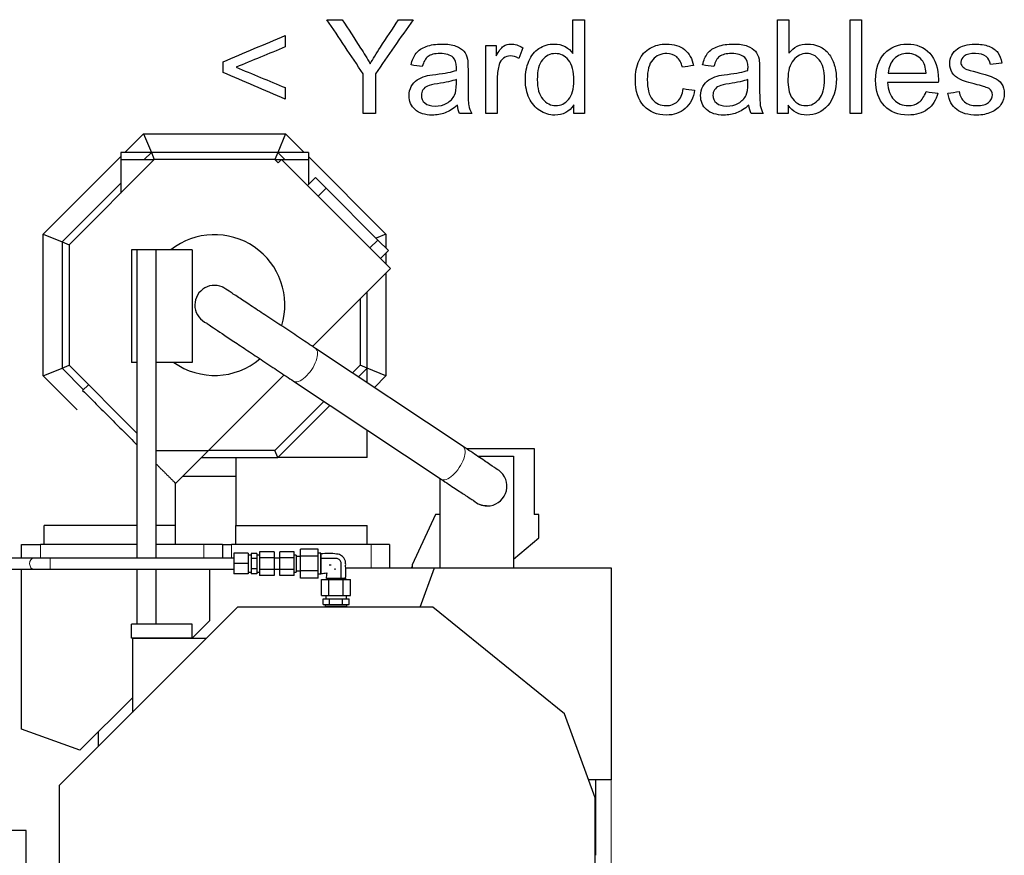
# Model space of a CAD drawing. Header units: inches. Extents: x 0 to 23760, y -13 to 16800.
# Tile 153 of 247: x 8214 to 9263, y 14334 to 15224. Entities that reach past the tile are written whole.
import ezdxf

# ---------------------------------------------------------------- set-up
doc = ezdxf.new("R2010")
doc.units = ezdxf.units.IN
doc.layers.add('254', color=7, linetype='Continuous', true_color=0xffffff)
doc.styles.add('latin_extended', font='simplex.shx')
doc.dimstyles.get("Standard").update_dxf_attribs({"dimtxt": 0.18, "dimasz": 0.18, "dimexe": 0.18, "dimexo": 0.0625, "dimgap": 0.09, "dimtad": 0, "dimtih": 1, "dimtoh": 1, "dimdec": 4, "dimzin": 0, "dimdsep": 46, "dimtxsty": 'Standard', "dimcen": 0.09, "dimadec": 0, "dimazin": 0, "dimtfac": 1, "dimtdec": 4, "dimtofl": 0, "dimtmove": 0, "dimatfit": 3, "dimfxl": 1, "dimtolj": 1, "dimtzin": 0, "dimarcsym": 0})

# ---------------------------------------------------------------- blocks, each defined once
blk = doc.blocks.new('_U1')
at = {"layer": '254', "color": 3, "linetype": 'Continuous', "lineweight": 13, "transparency": 16777216}
for p, q in [((8844.1, 14486.8), (8844.1, 10458.8)), ((958.1, 14131.8), (958.1, 10458.8)), ((1098.1, 10498.8), (8704.1, 10498.8))]:
    blk.add_line(p, q, dxfattribs=at)
at = {"layer": '254', "color": 3, "transparency": 16777216}
for points in [[(1098.1, 10522.2), (1098.1, 10475.5), (958.1, 10498.8)], [(8704.1, 10475.5), (8704.1, 10522.2), (8844.1, 10498.8)]]:
    blk.add_solid(points, dxfattribs=at)
at = {"layer": 'Defpoints', "color": 0, "transparency": 16777216}
for p in [(8844.1, 14526.8), (958.1, 14171.8), (8844.1, 10498.8)]:
    blk.add_point(p, dxfattribs=at)
at = {"layer": '254', "color": 2, "lineweight": 13, "transparency": 16777216, "insert": (4657.8, 10708.8), "char_height": 140, "attachment_point": 1, "style": 'latin_extended'}
blk.add_mtext('\\A1;7886', dxfattribs=at)
blk = doc.blocks.new('_U8')
at = {"layer": '254', "color": 3, "linetype": 'Continuous', "lineweight": 13, "transparency": 16777216}
for p, q in [((5717.2, 13663.7), (5717.2, 14670.4)), ((5191.1, 13663.7), (5757.2, 13663.7)), ((5717.2, 13523.7), (5717.2, 13153.8)), ((8396.1, 13013.8), (5677.2, 13013.8))]:
    blk.add_line(p, q, dxfattribs=at)
at = {"layer": '254', "color": 3, "transparency": 16777216}
for points in [[(5740.5, 13523.7), (5693.8, 13523.7), (5717.2, 13663.7)], [(5693.8, 13153.8), (5740.5, 13153.8), (5717.2, 13013.8)]]:
    blk.add_solid(points, dxfattribs=at)
at = {"layer": 'Defpoints', "color": 0, "transparency": 16777216}
for p in [(5151.1, 13663.7), (5717.2, 13013.8), (8436.1, 13013.8)]:
    blk.add_point(p, dxfattribs=at)
at = {"layer": '254', "color": 2, "lineweight": 13, "transparency": 16777216, "insert": (5507.2, 14240.4), "char_height": 140, "attachment_point": 1, "rotation": 90, "style": 'latin_extended'}
blk.add_mtext('\\A1;\\C2;650', dxfattribs=at)

msp = doc.modelspace()

# ---------------------------------------------------------------- linework, layer by layer
at = {"layer": '254', "color": 2, "linetype": 'Continuous', "lineweight": 25}
for p, q in [((8326.067, 15082.328), (8346.068, 15102.329)), ((8346.068, 15102.329), (8497.256, 15102.329)), ((8346.068, 15102.329), (8354.352, 15082.329)), ((8497.256, 15102.329), (8488.972, 15082.329)), ((8497.256, 15102.329), (8517.258, 15082.328)), ((8239.162, 14995.423), (8321.662, 15077.923)), ((8357.459, 15074.829), (8266.662, 14984.032)), ((8354.352, 15082.329), (8321.662, 15082.329)), ((8321.662, 15082.329), (8321.662, 15074.829)), ((8321.662, 15074.829), (8357.459, 15074.829)), ((8321.662, 15074.829), (8321.662, 15039.032)), ((8354.352, 15082.329), (8346.852, 15074.828)), ((8488.972, 15082.329), (8354.352, 15082.329)), ((8354.352, 15082.329), (8357.459, 15074.829)), ((8485.865, 15074.829), (8357.459, 15074.829)), ((8488.972, 15082.329), (8485.865, 15074.829)), ((8485.865, 15074.829), (8521.662, 15074.829)), ((8489.401, 15071.294), (8485.865, 15074.829)), ((8496.472, 15074.828), (8488.972, 15082.329)), ((8521.662, 15082.329), (8488.972, 15082.329)), ((8492.936, 15074.829), (8489.401, 15071.294)), ((8609.045, 14958.72), (8492.936, 15074.829)), ((8521.662, 15082.329), (8521.662, 15074.829)), ((8521.662, 15077.923), (8604.162, 14995.423)), ((8521.662, 15074.829), (8521.662, 15048.113)), ((8520.657, 15047.108), (8529.142, 15055.594)), ((8529.142, 15055.594), (8540.456, 15044.28)), ((8321.662, 15049.639), (8259.162, 14987.139)), ((8522.425, 15048.876), (8521.662, 15049.639)), ((8540.456, 15044.28), (8595.61, 14989.126)), ((8239.162, 14844.235), (8239.162, 14995.423)), ((8239.162, 14995.423), (8259.162, 14987.139)), ((8604.162, 14995.423), (8593.662, 14991.074)), ((8595.61, 14989.126), (8606.924, 14977.812)), ((8604.162, 14995.423), (8604.162, 14980.574)), ((8259.162, 14987.139), (8259.162, 14852.519)), ((8259.162, 14987.139), (8266.662, 14984.032)), ((8266.662, 14984.032), (8266.662, 14855.626)), ((8338.982, 14978.72), (8333.246, 14978.72)), ((8333.246, 14978.72), (8333.246, 14858.72)), ((8338.982, 14978.72), (8338.982, 14650.333)), ((8358.982, 14978.72), (8338.982, 14978.72)), ((8397.776, 14978.72), (8358.982, 14978.72)), ((8358.982, 14978.72), (8358.982, 14650.333)), ((8397.776, 14978.72), (8397.776, 14858.72)), ((8606.924, 14977.812), (8598.439, 14969.327)), ((8604.162, 14975.048), (8604.162, 14963.603)), ((8609.045, 14958.72), (8526.027, 14875.701)), ((8604.162, 14953.835), (8604.162, 14844.235)), ((8576.662, 14926.337), (8576.662, 14855.626)), ((8584.162, 14852.519), (8584.162, 14933.836)), ((8686.34, 14769.194), (8529.113, 14873.653)), ((8259.162, 14852.519), (8266.662, 14855.626)), ((8266.662, 14855.626), (8338.982, 14783.306)), ((8338.982, 14858.72), (8333.246, 14858.72)), ((8397.776, 14858.72), (8358.982, 14858.72)), ((8576.662, 14855.626), (8568.512, 14847.476)), ((8584.162, 14852.519), (8576.662, 14855.626)), ((8239.162, 14844.235), (8259.162, 14852.519)), ((8275.27, 14808.128), (8239.162, 14844.235)), ((8259.162, 14852.519), (8282.009, 14829.672)), ((8495.737, 14845.412), (8415.155, 14764.829)), ((8574.884, 14843.241), (8584.162, 14852.519)), ((8604.162, 14844.235), (8584.162, 14852.519)), ((8584.162, 14837.078), (8584.162, 14852.519)), ((8604.162, 14844.235), (8591.879, 14831.952)), ((8287.312, 14834.976), (8281.162, 14828.827)), ((8505.871, 14838.67), (8663.098, 14734.211)), ((8538.215, 14817.179), (8485.865, 14764.829)), ((8488.972, 14757.329), (8544.588, 14812.946)), ((8584.162, 14757.329), (8584.162, 14786.655)), ((8358.983, 14764.829), (8415.155, 14764.829)), ((8415.155, 14764.829), (8380.157, 14729.832)), ((8485.865, 14764.829), (8415.155, 14764.829)), ((8488.972, 14757.329), (8485.865, 14764.829)), ((8689.891, 14766.829), (8762.115, 14766.829)), ((8701.898, 14758.829), (8740.118, 14758.829)), ((8740.118, 14758.829), (8740.118, 14639.829)), ((8762.115, 14766.829), (8762.115, 14696.829)), ((8407.655, 14757.329), (8488.972, 14757.329)), ((8444.157, 14737.329), (8387.655, 14737.329)), ((8662.115, 14696.829), (8662.115, 14734.863)), ((8662.118, 14639.829), (8662.118, 14734.862)), ((8657.115, 14696.829), (8632.115, 14643.216)), ((8662.115, 14696.829), (8657.115, 14696.829)), ((8767.115, 14696.829), (8762.115, 14696.829)), ((8767.115, 14671.829), (8767.115, 14696.829)), ((8240.157, 14664.829), (8240.157, 14684.829)), ((8240.157, 14684.829), (8240.157, 14684.829)), ((8240.157, 14684.829), (8240.157, 14684.829)), ((8380.133, 14684.829), (8380.157, 14684.829)), ((8380.157, 14664.829), (8380.157, 14684.829)), ((8380.157, 14684.829), (8380.157, 14684.829)), ((8444.157, 14684.829), (8444.157, 14684.829)), ((8444.157, 14664.829), (8444.157, 14684.829)), ((8444.157, 14684.829), (8444.184, 14684.829)), ((8584.162, 14664.829), (8584.162, 14684.829)), ((8216.157, 14664.829), (8236.157, 14664.829)), ((8216.157, 14650.329), (8216.157, 14664.829)), ((8338.98, 14664.829), (8236.157, 14664.829)), ((8410.157, 14664.829), (8358.982, 14664.829)), ((8430.157, 14664.829), (8410.157, 14664.829)), ((8430.157, 14664.829), (8430.157, 14650.329)), ((8430.157, 14664.829), (8439.657, 14664.829)), ((8588.657, 14664.829), (8439.657, 14664.829)), ((8608.157, 14664.829), (8588.657, 14664.829)), ((8608.157, 14664.829), (8608.157, 14639.829)), ((8740.117, 14649.176), (8767.115, 14671.829)), ((8442.051, 14655.329), (8442.051, 14644.329)), ((8457.551, 14655.329), (8442.051, 14655.329)), ((8457.551, 14655.329), (8457.551, 14644.329)), ((8460.551, 14653.329), (8457.551, 14653.329)), ((8460.551, 14655.299), (8460.551, 14649.814)), ((8466.551, 14655.299), (8460.551, 14655.299)), ((8466.551, 14655.299), (8466.551, 14649.814)), ((8469.551, 14653.329), (8466.551, 14653.329)), ((8469.551, 14657.031), (8469.551, 14650.68)), ((8485.051, 14657.031), (8469.551, 14657.031)), ((8485.051, 14657.031), (8485.051, 14650.68)), ((8491.051, 14650.68), (8491.051, 14657.031)), ((8506.551, 14657.031), (8491.051, 14657.031)), ((8506.551, 14650.68), (8506.551, 14657.031)), ((8508.551, 14653.329), (8506.551, 14653.329)), ((8508.551, 14653.329), (8508.551, 14635.329)), ((8513.051, 14652.123), (8513.051, 14659.918)), ((8532.051, 14659.918), (8513.051, 14659.918)), ((8532.051, 14652.123), (8532.051, 14659.918)), ((8535.051, 14655.329), (8532.051, 14655.329)), ((8535.051, 14655.329), (8535.051, 14633.329)), ((8228.939, 14650.329), (8185.615, 14650.329)), ((8442.051, 14650.329), (8246.617, 14650.329)), ((8442.051, 14644.329), (8442.051, 14633.329)), ((8457.551, 14644.329), (8442.051, 14644.329)), ((8457.551, 14644.329), (8457.551, 14633.329)), ((8460.551, 14649.814), (8460.551, 14638.844)), ((8466.551, 14649.814), (8460.551, 14649.814)), ((8466.551, 14649.814), (8466.551, 14638.844)), ((8469.551, 14650.68), (8469.551, 14637.978)), ((8485.051, 14650.68), (8469.551, 14650.68)), ((8485.051, 14650.68), (8485.051, 14637.978)), ((8491.051, 14650.329), (8485.051, 14650.329)), ((8491.051, 14637.978), (8491.051, 14650.68)), ((8506.551, 14650.68), (8491.051, 14650.68)), ((8506.551, 14637.978), (8506.551, 14650.68)), ((8513.051, 14651.829), (8508.551, 14651.829)), ((8513.051, 14636.535), (8513.051, 14652.123)), ((8532.051, 14652.123), (8513.051, 14652.123)), ((8532.051, 14636.535), (8532.051, 14652.123)), ((8632.115, 14643.216), (8632.115, 14639.828)), ((8185.615, 14638.329), (8228.939, 14638.329)), ((8215.915, 14467.829), (8215.915, 14638.327)), ((8246.617, 14638.329), (8442.051, 14638.329)), ((8338.982, 14638.335), (8338.982, 14579.829)), ((8358.982, 14638.335), (8358.982, 14579.829)), ((8416.156, 14638.329), (8416.156, 14583.405)), ((8457.551, 14633.329), (8442.051, 14633.329)), ((8457.551, 14635.329), (8460.551, 14635.329)), ((8460.551, 14638.844), (8460.551, 14633.359)), ((8466.551, 14638.844), (8460.551, 14638.844)), ((8466.551, 14633.359), (8460.551, 14633.359)), ((8466.551, 14638.844), (8466.551, 14633.359)), ((8466.551, 14635.329), (8469.551, 14635.329)), ((8485.051, 14637.978), (8469.551, 14637.978)), ((8469.551, 14637.978), (8469.551, 14631.627)), ((8485.051, 14638.329), (8491.051, 14638.329)), ((8485.051, 14637.978), (8485.051, 14631.627)), ((8506.551, 14637.978), (8491.051, 14637.978)), ((8491.051, 14631.627), (8491.051, 14637.978)), ((8506.551, 14631.627), (8506.551, 14637.978)), ((8506.551, 14635.329), (8508.551, 14635.329)), ((8508.551, 14636.829), (8513.051, 14636.829)), ((8532.051, 14636.535), (8513.051, 14636.535)), ((8513.051, 14628.741), (8513.051, 14636.535)), ((8532.051, 14628.741), (8532.051, 14636.535)), ((8532.051, 14633.329), (8535.051, 14633.329)), ((8561.334, 14639.829), (8656.114, 14639.829)), ((8632.114, 14641.225), (8631.216, 14639.828)), ((8640.828, 14597.829), (8656.115, 14639.829)), ((8656.115, 14639.829), (8844.115, 14639.829)), ((8844.115, 14639.829), (8844.115, 14413.845)), ((8485.051, 14631.627), (8469.551, 14631.627)), ((8506.551, 14631.627), (8491.051, 14631.627)), ((8532.051, 14628.741), (8513.051, 14628.741)), ((8535.462, 14627.329), (8543.256, 14627.329)), ((8535.462, 14610.329), (8535.462, 14627.329)), ((8543.256, 14627.329), (8558.845, 14627.329)), ((8543.256, 14610.329), (8543.256, 14627.329)), ((8543.551, 14628.329), (8543.551, 14627.329)), ((8558.551, 14627.329), (8558.551, 14628.329)), ((8558.845, 14627.329), (8566.639, 14627.329)), ((8558.845, 14610.329), (8558.845, 14627.329)), ((8566.639, 14610.329), (8566.639, 14627.329)), ((8535.462, 14610.329), (8543.256, 14610.329)), ((8537.194, 14606.829), (8544.122, 14606.829)), ((8537.194, 14600.929), (8537.194, 14606.829)), ((8537.194, 14600.929), (8544.122, 14600.929)), ((8539.551, 14600.929), (8539.551, 14598.637)), ((8540.051, 14610.329), (8540.051, 14606.829)), ((8543.256, 14610.329), (8558.845, 14610.329)), ((8544.122, 14606.829), (8557.979, 14606.829)), ((8544.122, 14600.929), (8544.122, 14606.829)), ((8544.122, 14600.929), (8557.979, 14600.929)), ((8557.979, 14606.829), (8564.907, 14606.829)), ((8557.979, 14600.929), (8557.979, 14606.829)), ((8557.979, 14600.929), (8564.907, 14600.929)), ((8558.845, 14610.329), (8566.639, 14610.329)), ((8562.051, 14606.829), (8562.051, 14610.329)), ((8562.551, 14598.637), (8562.551, 14600.929)), ((8564.907, 14600.929), (8564.907, 14606.829)), ((8446.115, 14597.829), (8256.115, 14407.829)), ((8654.175, 14597.829), (8446.115, 14597.829)), ((8562.551, 14598.637), (8539.551, 14598.637)), ((8539.551, 14598.637), (8540.701, 14598.329)), ((8561.401, 14598.329), (8540.701, 14598.329)), ((8543.251, 14598.329), (8543.251, 14597.829)), ((8558.851, 14597.829), (8558.851, 14598.329)), ((8561.401, 14598.329), (8562.551, 14598.637)), ((8794.481, 14484.331), (8654.175, 14597.829)), ((8333.246, 14564.829), (8333.246, 14579.829)), ((8338.982, 14579.829), (8333.246, 14579.829)), ((8358.982, 14579.829), (8338.982, 14579.829)), ((8397.776, 14579.829), (8358.982, 14579.829)), ((8416.156, 14583.405), (8397.775, 14565.024)), ((8397.776, 14564.829), (8397.776, 14579.829)), ((8397.776, 14564.829), (8333.246, 14564.829)), ((8334.115, 14564.829), (8413.115, 14564.829)), ((8334.115, 14564.829), (8334.115, 14485.829)), ((8334.115, 14501.364), (8278.276, 14445.525)), ((8827.115, 14394.672), (8794.481, 14484.331)), ((8278.276, 14445.525), (8215.915, 14467.829)), ((8298.115, 14449.829), (8298.115, 14465.364)), ((8844.115, 14413.845), (8820.136, 14413.845)), ((8827.384, 14413.843), (8827.384, 14333.577)), ((8256.115, 14407.829), (8256.115, 14222.437)), ((8827.115, 14092.829), (8827.115, 14394.672)), ((8221.115, 14359.845), (8136.115, 14359.845)), ((8221.115, 14222.447), (8221.115, 14359.845))]:
    msp.add_line(p, q, dxfattribs=at)
at = {"layer": '254', "color": 110, "linetype": 'Continuous', "lineweight": 13}
for p, q in [((8540.456, 15044.28), (8531.971, 15035.795)), ((8587.125, 14980.64), (8595.61, 14989.126)), ((8236.157, 14664.829), (8236.157, 14650.328)), ((8410.157, 14650.329), (8410.157, 14664.829)), ((8439.657, 14664.829), (8439.657, 14650.329)), ((8588.657, 14639.829), (8588.657, 14664.829)), ((8246.617, 14650.329), (8246.617, 14638.329))]:
    msp.add_line(p, q, dxfattribs=at)
at = {"layer": '254', "color": 2, "linetype": 'Continuous', "lineweight": 25}
for centre, radius, start, end in [((8421.662, 14919.829), 75, 342.99, 128.255625), ((8421.662, 14919.829), 21, 66.965625, 247.275), ((8421.662, 14919.829), 75, 234.568125, 310.066875), ((8712.157, 14726.829), 21, 270, 45.8325), ((8712.157, 14726.829), 21, 225.838125, 270)]:
    msp.add_arc(centre, radius, start, end, dxfattribs=at)
at = {"layer": '254', "color": 110, "linetype": 'Continuous', "lineweight": 13}
for centre, major_axis, ratio, start_param, end_param in [((8517.492, 14856.161), (11.621, 17.491), 0.43815547, 3.13982551, 6.28318531), ((8674.719, 14751.702), (11.621, 17.491), 0.43815547, 3.14159265, 6.28318531), ((8228.939, 14644.329), (0, 6), 0.70710668, 0.01904591, 3.15798784)]:
    msp.add_ellipse(centre, major_axis=major_axis, ratio=ratio, start_param=start_param, end_param=end_param, dxfattribs=at)
at = {"layer": '254', "color": 2, "linetype": 'Continuous', "lineweight": 25}
for points, degree in [([(8541.42, 15223.845), (8546.784, 15223.845), (8552.148, 15223.845), (8557.511, 15223.845)], 3), ([(8579.972, 15166.208), (8567.122, 15185.42), (8554.271, 15204.633), (8541.42, 15223.845)], 3), ([(8633.106, 15223.845), (8619.804, 15204.633), (8606.501, 15185.42), (8593.198, 15166.208)], 3), ([(8617.68, 15223.845), (8622.822, 15223.845), (8627.964, 15223.845), (8633.106, 15223.845)], 3), ([(8803.431, 15223.845), (8807.507, 15223.845), (8811.583, 15223.845), (8815.659, 15223.845)], 3), ([(8803.431, 15187.953), (8803.431, 15199.917), (8803.431, 15211.881), (8803.431, 15223.845)], 3), ([(8815.659, 15223.845), (8815.659, 15190.511), (8815.659, 15157.178), (8815.659, 15123.845)], 3), ([(9021.236, 15223.845), (9025.329, 15223.845), (9029.422, 15223.845), (9033.515, 15223.845)], 3), ([(9021.236, 15123.845), (9021.236, 15157.178), (9021.236, 15190.511), (9021.236, 15223.845)], 3), ([(9033.515, 15223.845), (9033.515, 15211.949), (9033.515, 15200.053), (9033.515, 15188.158)], 3), ([(9098.724, 15123.845), (9098.724, 15157.178), (9098.724, 15190.511), (9098.724, 15223.845)], 3), ([(9098.724, 15223.845), (9102.817, 15223.845), (9106.91, 15223.845), (9111.003, 15223.845)], 3), ([(9111.003, 15223.845), (9111.003, 15190.511), (9111.003, 15157.178), (9111.003, 15123.845)], 3), ([(8430.804, 15179.025), (8452.881, 15188.345), (8474.958, 15197.666), (8497.036, 15206.986)], 3), ([(8497.036, 15206.986), (8497.036, 15202.919), (8497.036, 15198.851), (8497.036, 15194.784)], 3), ([(8497.036, 15194.784), (8479.529, 15187.595), (8462.022, 15180.406), (8444.516, 15173.218)], 3), ([(8710.594, 15123.845), (8710.594, 15147.994), (8710.594, 15172.143), (8710.594, 15196.293)], 3), ([(8710.594, 15196.293), (8714.278, 15196.293), (8717.962, 15196.293), (8721.645, 15196.293)], 3), ([(8721.645, 15196.293), (8721.645, 15192.626), (8721.645, 15188.959), (8721.645, 15185.293)], 3), ([(8749.939, 15193.965), (8748.532, 15190.17), (8747.125, 15186.376), (8745.718, 15182.581)], 3), ([(9207.089, 15186.009), (9208.547, 15188.772), (9210.568, 15191.049), (9213.127, 15192.865)], 3), ([(8430.804, 15167.564), (8430.804, 15171.385), (8430.804, 15175.205), (8430.804, 15179.025)], 3), ([(8630.983, 15175.623), (8632.083, 15180.765), (8633.874, 15184.909), (8636.381, 15188.055)], 3), ([(8941.574, 15175.623), (8942.674, 15180.765), (8944.465, 15184.909), (8946.972, 15188.055)], 3), ([(8497.036, 15139.271), (8474.958, 15148.702), (8452.881, 15158.133), (8430.804, 15167.564)], 3), ([(8444.516, 15173.218), (8462.022, 15165.97), (8479.529, 15158.721), (8497.036, 15151.473)], 3), ([(8642.981, 15173.985), (8638.981, 15174.531), (8634.982, 15175.077), (8630.983, 15175.623)], 3), ([(8931.955, 15175.009), (8927.973, 15174.395), (8923.99, 15173.781), (8920.008, 15173.167)], 3), ([(8953.572, 15173.985), (8949.572, 15174.531), (8945.573, 15175.077), (8941.574, 15175.623)], 3), ([(9218.243, 15174.19), (9219.241, 15172.86), (9220.801, 15171.785), (9222.95, 15170.916)], 3), ([(9260.249, 15177.592), (9256.249, 15177.047), (9252.25, 15176.501), (9248.251, 15175.955)], 3), ([(8579.972, 15123.845), (8579.972, 15137.966), (8579.972, 15152.087), (8579.972, 15166.208)], 3), ([(8593.198, 15166.208), (8593.198, 15152.087), (8593.198, 15137.966), (8593.198, 15123.845)], 3), ([(8679.282, 15160.197), (8674.83, 15158.38), (8668.128, 15156.845), (8659.225, 15155.566)], 3), ([(8989.873, 15160.197), (8985.421, 15158.38), (8978.719, 15156.845), (8969.816, 15155.566)], 3), ([(9192.661, 15156.922), (9174.651, 15156.922), (9156.642, 15156.922), (9138.632, 15156.922)], 3), ([(9139.323, 15167.027), (9152.804, 15167.027), (9166.286, 15167.027), (9179.768, 15167.027)], 3), ([(8497.036, 15151.473), (8497.036, 15147.406), (8497.036, 15143.338), (8497.036, 15139.271)], 3), ([(8659.225, 15155.566), (8654.186, 15154.824), (8650.604, 15154.006), (8648.507, 15153.11)], 3), ([(8921.031, 15150.373), (8925.056, 15149.853), (8929.081, 15149.333), (8933.106, 15148.813)], 3), ([(8969.816, 15155.566), (8964.777, 15154.824), (8961.195, 15154.006), (8959.097, 15153.11)], 3), ([(9172.068, 15135.843), (9175.24, 15138.222), (9177.772, 15141.982), (9179.64, 15147.175)], 3), ([(9179.64, 15147.175), (9183.869, 15146.655), (9188.099, 15146.135), (9192.328, 15145.615)], 3), ([(9202.817, 15145.461), (9206.868, 15146.101), (9210.918, 15146.741), (9214.969, 15147.38)], 3), ([(8680.305, 15132.773), (8675.751, 15128.91), (8671.377, 15126.173), (8667.181, 15124.587)], 3), ([(8682.761, 15123.845), (8681.482, 15126.377), (8680.663, 15129.37), (8680.305, 15132.773)], 3), ([(8804.25, 15123.845), (8804.25, 15126.889), (8804.25, 15129.933), (8804.25, 15132.977)], 3), ([(8990.896, 15132.773), (8986.342, 15128.91), (8981.968, 15126.173), (8977.772, 15124.587)], 3), ([(8993.352, 15123.845), (8992.073, 15126.377), (8991.254, 15129.37), (8990.896, 15132.773)], 3), ([(9032.646, 15132.926), (9032.646, 15129.899), (9032.646, 15126.872), (9032.646, 15123.845)], 3), ([(8593.198, 15123.845), (8588.79, 15123.845), (8584.381, 15123.845), (8579.972, 15123.845)], 3), ([(8695.577, 15123.845), (8691.305, 15123.845), (8687.033, 15123.845), (8682.761, 15123.845)], 3), ([(8722.873, 15123.845), (8718.78, 15123.845), (8714.687, 15123.845), (8710.594, 15123.845)], 3), ([(8815.659, 15123.845), (8811.856, 15123.845), (8808.053, 15123.845), (8804.25, 15123.845)], 3), ([(9006.168, 15123.845), (9001.896, 15123.845), (8997.624, 15123.845), (8993.352, 15123.845)], 3), ([(9032.646, 15123.845), (9028.842, 15123.845), (9025.039, 15123.845), (9021.236, 15123.845)], 3), ([(9111.003, 15123.845), (9106.91, 15123.845), (9102.817, 15123.845), (9098.724, 15123.845)], 3), ([(8281.162, 14828.827), (8338.982, 14771.007)], 1), ([(8358.982, 14751.007), (8378.589, 14731.4)], 1), ([(8444.157, 14757.329), (8444.157, 14721.079), (8444.157, 14684.829)], 2), ([(8584.162, 14757.329), (8584.162, 14757.329), (8584.162, 14757.329)], 2), ([(8378.589, 14731.4), (8379.373, 14730.616)], 1), ([(8379.373, 14730.616), (8379.758, 14730.231)], 1), ([(8379.758, 14730.231), (8379.971, 14730.018)], 1), ([(8379.971, 14730.018), (8380.095, 14729.894)], 1), ([(8380.157, 14684.829), (8380.157, 14707.33), (8380.157, 14729.832)], 2), ([(8338.982, 14684.829), (8240.164, 14684.829)], 1), ([(8380.157, 14684.829), (8358.981, 14684.829)], 1), ([(8535.051, 14633.705), (8537.068, 14633.928), (8539.081, 14634.158), (8541.097, 14634.383)], 3), ([(8541.107, 14634.374), (8540.882, 14632.358), (8540.65, 14630.347), (8540.427, 14628.329)], 3)]:
    msp.add_open_spline(points, degree=degree, dxfattribs=at)
for points, degree, knots in [([(8557.511, 15223.845), (8564.086, 15213.791), (8570.721, 15203.776), (8580.868, 15188.055), (8584.27, 15182.427), (8587.391, 15176.774)], 3, [0, 0, 0, 0, 0.64200119, 0.64200119, 1, 1, 1, 1]), ([(8587.391, 15176.774), (8590.41, 15182.018), (8594.013, 15187.921), (8604.77, 15204.249), (8611.225, 15214.047), (8617.68, 15223.845)], 3, [0, 0, 0, 0, 0.39991163, 0.39991163, 1, 1, 1, 1]), ([(8636.381, 15188.055), (8638.862, 15191.228), (8642.49, 15193.672), (8651.935, 15197.06), (8657.435, 15197.93), (8669.842, 15197.93), (8674.859, 15197.197), (8682.607, 15194.272), (8685.459, 15192.466), (8689.08, 15188.03), (8690.359, 15185.267), (8691.075, 15181.89)], 3, [0, 0, 0, 0, 0.20172981, 0.20172981, 0.40214746, 0.40214746, 0.60174034, 0.60174034, 0.80018246, 0.80018246, 1, 1, 1, 1]), ([(8721.645, 15185.293), (8724.459, 15190.435), (8727.069, 15193.837), (8731.827, 15197.111), (8734.462, 15197.93), (8741.471, 15197.93), (8745.667, 15196.6), (8749.939, 15193.965)], 3, [0, 0, 0, 0, 0.29015544, 0.29015544, 0.58031088, 0.58031088, 1, 1, 1, 1]), ([(8804.25, 15132.977), (8799.67, 15125.789), (8792.917, 15122.207), (8778.233, 15122.207), (8772.931, 15123.823), (8763.216, 15130.163), (8759.481, 15134.615), (8754.16, 15146.024), (8752.83, 15152.573), (8752.83, 15167.232), (8754.041, 15173.777), (8758.842, 15185.574), (8762.463, 15190.094), (8772.093, 15196.344), (8777.491, 15197.93), (8787.826, 15197.93), (8791.715, 15197.009), (8798.519, 15193.325), (8801.308, 15190.921), (8803.431, 15187.953)], 3, [0, 0, 0, 0, 0.173777, 0.173777, 0.28581089, 0.28581089, 0.39798651, 0.39798651, 0.51016213, 0.51016213, 0.61963007, 0.61963007, 0.72950596, 0.72950596, 0.83911485, 0.83911485, 0.91955742, 0.91955742, 1, 1, 1, 1]), ([(8933.106, 15148.813), (8931.776, 15140.499), (8928.41, 15133.962), (8917.527, 15124.561), (8910.875, 15122.207), (8893.045, 15122.207), (8885.077, 15125.469), (8873.014, 15138.401), (8869.995, 15147.687), (8869.995, 15167.615), (8871.269, 15174.459), (8876.493, 15186.188), (8880.422, 15190.608), (8891.024, 15196.446), (8896.78, 15197.93), (8910.875, 15197.93), (8917.32, 15195.931), (8927.325, 15187.979), (8930.522, 15182.325), (8931.955, 15175.009)], 3, [0, 0, 0, 0, 0.11153638, 0.11153638, 0.22337314, 0.22337314, 0.3629887, 0.3629887, 0.50287975, 0.50287975, 0.59338009, 0.59338009, 0.68369666, 0.68369666, 0.77382862, 0.77382862, 0.88723236, 0.88723236, 1, 1, 1, 1]), ([(8946.972, 15188.055), (8949.453, 15191.228), (8953.08, 15193.672), (8962.525, 15197.06), (8968.026, 15197.93), (8980.433, 15197.93), (8985.45, 15197.197), (8993.198, 15194.272), (8996.05, 15192.466), (8999.67, 15188.03), (9000.95, 15185.267), (9001.666, 15181.89)], 3, [0, 0, 0, 0, 0.20172981, 0.20172981, 0.40214746, 0.40214746, 0.60174034, 0.60174034, 0.80018246, 0.80018246, 1, 1, 1, 1]), ([(9033.515, 15188.158), (9038.709, 15194.681), (9045.334, 15197.93), (9057.818, 15197.93), (9062.034, 15197.023), (9069.995, 15193.428), (9073.286, 15190.908), (9078.412, 15184.397), (9080.425, 15180.481), (9083.349, 15171.299), (9084.065, 15166.387), (9084.065, 15148.736), (9080.996, 15139.143), (9068.716, 15125.584), (9061.349, 15122.207), (9044.209, 15122.207), (9037.506, 15125.763), (9032.646, 15132.926)], 3, [0, 0, 0, 0, 0.14116084, 0.14116084, 0.21938373, 0.21938373, 0.29700251, 0.29700251, 0.37432445, 0.37432445, 0.45125608, 0.45125608, 0.63453437, 0.63453437, 0.81781265, 0.81781265, 1, 1, 1, 1]), ([(9192.328, 15145.615), (9190.307, 15138.196), (9186.607, 15132.428), (9175.777, 15124.254), (9168.87, 15122.207), (9149.862, 15122.207), (9141.484, 15125.468), (9129.039, 15138.529), (9125.943, 15147.661), (9125.943, 15171.632), (9129.09, 15181.097), (9141.625, 15194.553), (9149.786, 15197.93), (9169.458, 15197.93), (9177.389, 15194.63), (9189.668, 15181.43), (9192.738, 15172.169), (9192.738, 15159.48), (9192.712, 15158.38), (9192.661, 15156.922)], 3, [0, 0, 0, 0, 0.10292701, 0.10292701, 0.206164, 0.206164, 0.33607317, 0.33607317, 0.46571564, 0.46571564, 0.59957642, 0.59957642, 0.73343719, 0.73343719, 0.86284735, 0.86284735, 0.99225751, 0.99225751, 1, 1, 1, 1]), ([(9213.127, 15192.865), (9215.02, 15194.272), (9217.636, 15195.451), (9224.229, 15197.444), (9227.76, 15197.93), (9237.225, 15197.93), (9242.213, 15197.111), (9250.809, 15193.837), (9253.993, 15191.62), (9258.074, 15186.009), (9259.481, 15182.274), (9260.249, 15177.592)], 3, [0, 0, 0, 0, 0.1533584, 0.1533584, 0.30704293, 0.30704293, 0.53756972, 0.53756972, 0.76809651, 0.76809651, 1, 1, 1, 1]), ([(8679.282, 15169.815), (8679.333, 15171.504), (8679.358, 15172.578), (8679.358, 15178.027), (8678.194, 15181.572), (8672.733, 15186.367), (8668.077, 15187.748), (8656.104, 15187.748), (8651.858, 15186.751), (8646.332, 15182.709), (8644.311, 15179.127), (8642.981, 15173.985)], 3, [0, 0, 0, 0, 0.01739916, 0.01739916, 0.21800118, 0.21800118, 0.49068665, 0.49068665, 0.74534333, 0.74534333, 1, 1, 1, 1]), ([(8691.075, 15181.89), (8691.484, 15179.792), (8691.689, 15176.032), (8691.689, 15165.125), (8691.689, 15159.668), (8691.689, 15142.775), (8691.97, 15135.566), (8692.994, 15129.524), (8694.042, 15126.608), (8695.577, 15123.845)], 3, [0, 0, 0, 0, 0.16140093, 0.16140093, 0.32305445, 0.32305445, 0.66176908, 0.66176908, 1, 1, 1, 1]), ([(8745.718, 15182.581), (8742.725, 15184.346), (8739.706, 15185.241), (8734.027, 15185.241), (8731.613, 15184.435), (8727.35, 15181.199), (8725.829, 15178.944), (8723.538, 15171.734), (8722.873, 15166.95), (8722.873, 15149.137), (8722.873, 15136.491), (8722.873, 15123.845)], 3, [0, 0, 0, 0, 0.13413947, 0.13413947, 0.25452105, 0.25452105, 0.37398742, 0.37398742, 0.55558801, 0.55558801, 1, 1, 1, 1]), ([(8798.724, 15180.79), (8794.912, 15185.446), (8790.205, 15187.748), (8779.154, 15187.748), (8774.6, 15185.523), (8767.284, 15176.62), (8765.442, 15169.585), (8765.442, 15150.706), (8767.386, 15143.773), (8771.3, 15139.194)], 3, [0, 0, 0, 0, 0.25728867, 0.25728867, 0.50752834, 0.50752834, 0.757768, 0.757768, 1, 1, 1, 1]), ([(8771.3, 15139.194), (8775.214, 15134.589), (8779.844, 15132.312), (8790.512, 15132.312), (8795.064, 15134.51), (8802.587, 15143.261), (8804.454, 15149.964), (8804.454, 15168.895), (8802.533, 15176.137), (8798.724, 15180.79)], 3, [0, 0, 0, 0, 0.24294549, 0.24294549, 0.48705898, 0.48705898, 0.73105255, 0.73105255, 1, 1, 1, 1]), ([(8920.008, 15173.167), (8918.857, 15178.027), (8916.862, 15181.686), (8911.08, 15186.597), (8907.601, 15187.825), (8897.317, 15187.825), (8892.277, 15185.6), (8884.552, 15176.748), (8882.633, 15169.739), (8882.633, 15150.399), (8884.473, 15143.315), (8891.945, 15134.512), (8896.805, 15132.312), (8907.626, 15132.312), (8911.656, 15133.784), (8918.115, 15139.68), (8920.162, 15144.233), (8921.031, 15150.373)], 3, [0, 0, 0, 0, 0.09478534, 0.09478534, 0.18957068, 0.18957068, 0.33293351, 0.33293351, 0.47629634, 0.47629634, 0.62195298, 0.62195298, 0.76753241, 0.76753241, 0.88399596, 0.88399596, 1, 1, 1, 1]), ([(8989.873, 15169.815), (8989.924, 15171.504), (8989.949, 15172.578), (8989.949, 15178.027), (8988.785, 15181.572), (8983.324, 15186.367), (8978.668, 15187.748), (8966.695, 15187.748), (8962.449, 15186.751), (8956.923, 15182.709), (8954.902, 15179.127), (8953.572, 15173.985)], 3, [0, 0, 0, 0, 0.01739916, 0.01739916, 0.21800118, 0.21800118, 0.49068665, 0.49068665, 0.74534333, 0.74534333, 1, 1, 1, 1]), ([(9001.666, 15181.89), (9002.075, 15179.792), (9002.28, 15176.032), (9002.28, 15165.125), (9002.28, 15159.668), (9002.28, 15142.775), (9002.561, 15135.566), (9003.585, 15129.524), (9004.633, 15126.608), (9006.168, 15123.845)], 3, [0, 0, 0, 0, 0.16140093, 0.16140093, 0.32305445, 0.32305445, 0.66176908, 0.66176908, 1, 1, 1, 1]), ([(9065.902, 15181.072), (9062.142, 15185.574), (9057.614, 15187.825), (9046.92, 15187.825), (9042.28, 15185.485), (9034.462, 15176.185), (9032.492, 15169.432), (9032.492, 15151.934), (9033.695, 15145.641), (9036.048, 15141.778)], 3, [0, 0, 0, 0, 0.24896002, 0.24896002, 0.50031389, 0.50031389, 0.75234855, 0.75234855, 1, 1, 1, 1]), ([(9036.048, 15141.778), (9039.911, 15135.459), (9045.13, 15132.312), (9057.102, 15132.312), (9061.732, 15134.64), (9069.56, 15143.952), (9071.53, 15150.91), (9071.53, 15169.585), (9069.652, 15176.582), (9065.902, 15181.072)], 3, [0, 0, 0, 0, 0.28902584, 0.28902584, 0.52427944, 0.52427944, 0.75953303, 0.75953303, 1, 1, 1, 1]), ([(9179.768, 15167.027), (9179.23, 15173.116), (9177.661, 15177.687), (9171.223, 15185.472), (9166.133, 15187.825), (9154.288, 15187.825), (9149.517, 15185.945), (9141.855, 15178.385), (9139.732, 15173.346), (9139.323, 15167.027)], 3, [0, 0, 0, 0, 0.18643702, 0.18643702, 0.47557822, 0.47557822, 0.73735216, 0.73735216, 1, 1, 1, 1]), ([(9214.969, 15147.38), (9215.634, 15142.519), (9217.554, 15138.787), (9223.769, 15133.591), (9228.118, 15132.312), (9239.348, 15132.312), (9243.554, 15133.425), (9248.993, 15138.043), (9250.374, 15140.729), (9250.374, 15146.613), (9249.155, 15148.801), (9245.053, 15151.473), (9240.883, 15152.855), (9225.201, 15156.82), (9218.949, 15158.769), (9212.001, 15162.09), (9209.359, 15164.388), (9205.759, 15170.25), (9204.864, 15173.499), (9204.864, 15180.279), (9205.606, 15183.272), (9207.089, 15186.009)], 3, [0, 0, 0, 0, 0.11222426, 0.11222426, 0.22545145, 0.22545145, 0.33919566, 0.33919566, 0.45231851, 0.45231851, 0.55422256, 0.55422256, 0.62550831, 0.62550831, 0.72164773, 0.72164773, 0.81806124, 0.81806124, 0.91349327, 0.91349327, 1, 1, 1, 1]), ([(9248.251, 15175.955), (9247.713, 15179.69), (9246.125, 15182.603), (9240.883, 15186.776), (9237.199, 15187.825), (9226.787, 15187.825), (9222.761, 15186.917), (9217.936, 15183.169), (9216.734, 15180.995), (9216.734, 15176.902), (9217.245, 15175.469), (9218.243, 15174.19)], 3, [0, 0, 0, 0, 0.19498444, 0.19498444, 0.39207231, 0.39207231, 0.62394039, 0.62394039, 0.8542769, 0.8542769, 1, 1, 1, 1]), ([(8646.46, 15163.753), (8648.89, 15164.392), (8652.522, 15165.017), (8667.284, 15166.771), (8674.6, 15168.178), (8679.282, 15169.815)], 3, [0, 0, 0, 0, 0.32934662, 0.32934662, 1, 1, 1, 1]), ([(8957.051, 15163.753), (8959.481, 15164.392), (8963.113, 15165.017), (8977.875, 15166.771), (8985.191, 15168.178), (8989.873, 15169.815)], 3, [0, 0, 0, 0, 0.32934662, 0.32934662, 1, 1, 1, 1]), ([(9222.95, 15170.916), (9224.178, 15170.455), (9227.779, 15169.384), (9242.469, 15165.441), (9248.523, 15163.526), (9255.388, 15160.606), (9258.1, 15158.457), (9260.044, 15155.617)], 3, [0, 0, 0, 0, 0.25783975, 0.25783975, 0.62942163, 0.62942163, 1, 1, 1, 1]), ([(8667.181, 15124.587), (8662.96, 15123), (8658.458, 15122.207), (8645.667, 15122.207), (8639.553, 15124.152), (8631.008, 15131.929), (8628.86, 15136.891), (8628.86, 15146.485), (8629.689, 15149.728), (8632.902, 15155.592), (8635.037, 15157.928), (8640.244, 15161.501), (8643.185, 15162.832), (8646.46, 15163.753)], 3, [0, 0, 0, 0, 0.13922287, 0.13922287, 0.36831446, 0.36831446, 0.59740605, 0.59740605, 0.73080116, 0.73080116, 0.86509356, 0.86509356, 1, 1, 1, 1]), ([(8677.312, 15143.415), (8678.617, 15146.203), (8679.282, 15150.296), (8679.282, 15157.195), (8679.282, 15158.696), (8679.282, 15160.197)], 3, [0, 0, 0, 0, 0.78244747, 0.78244747, 1, 1, 1, 1]), ([(8977.772, 15124.587), (8973.551, 15123), (8969.049, 15122.207), (8956.258, 15122.207), (8950.144, 15124.152), (8941.599, 15131.929), (8939.45, 15136.891), (8939.45, 15146.485), (8940.28, 15149.728), (8943.492, 15155.592), (8945.628, 15157.928), (8950.834, 15161.501), (8953.776, 15162.832), (8957.051, 15163.753)], 3, [0, 0, 0, 0, 0.13922287, 0.13922287, 0.36831446, 0.36831446, 0.59740605, 0.59740605, 0.73080116, 0.73080116, 0.86509356, 0.86509356, 1, 1, 1, 1]), ([(8987.903, 15143.415), (8989.207, 15146.203), (8989.873, 15150.296), (8989.873, 15157.195), (8989.873, 15158.696), (8989.873, 15160.197)], 3, [0, 0, 0, 0, 0.78244747, 0.78244747, 1, 1, 1, 1]), ([(9138.632, 15156.922), (9139.092, 15148.966), (9141.356, 15142.89), (9149.427, 15134.41), (9154.493, 15132.312), (9165.032, 15132.312), (9168.87, 15133.489), (9172.068, 15135.843)], 3, [0, 0, 0, 0, 0.36346586, 0.36346586, 0.7280825, 0.7280825, 1, 1, 1, 1]), ([(8648.507, 15153.11), (8646.434, 15152.189), (8644.786, 15150.867), (8642.546, 15147.354), (8641.958, 15145.41), (8641.958, 15140.012), (8643.224, 15137.29), (8648.174, 15132.901), (8651.781, 15131.826), (8661.298, 15131.826), (8665.493, 15132.85), (8672.861, 15136.994), (8675.572, 15139.833), (8677.312, 15143.415)], 3, [0, 0, 0, 0, 0.12145343, 0.12145343, 0.24416853, 0.24416853, 0.43341591, 0.43341591, 0.62363355, 0.62363355, 0.81181677, 0.81181677, 1, 1, 1, 1]), ([(8959.097, 15153.11), (8957.025, 15152.189), (8955.377, 15150.867), (8953.137, 15147.354), (8952.548, 15145.41), (8952.548, 15140.012), (8953.815, 15137.29), (8958.765, 15132.901), (8962.372, 15131.826), (8971.888, 15131.826), (8976.084, 15132.85), (8983.452, 15136.994), (8986.163, 15139.833), (8987.903, 15143.415)], 3, [0, 0, 0, 0, 0.12145343, 0.12145343, 0.24416853, 0.24416853, 0.43341591, 0.43341591, 0.62363355, 0.62363355, 0.81181677, 0.81181677, 1, 1, 1, 1]), ([(9260.044, 15155.617), (9262.014, 15152.803), (9262.986, 15149.299), (9262.986, 15141.036), (9261.772, 15137.181), (9257.025, 15129.933), (9253.572, 15127.145), (9244.567, 15123.205), (9239.476, 15122.207), (9224.383, 15122.207), (9217.194, 15124.152), (9207.32, 15131.98), (9204.173, 15137.787), (9202.817, 15145.461)], 3, [0, 0, 0, 0, 0.1384103, 0.1384103, 0.27427317, 0.27427317, 0.41080822, 0.41080822, 0.54734327, 0.54734327, 0.77367163, 0.77367163, 1, 1, 1, 1]), ([(8529.124, 14873.646), (8524.004, 14877.047), (8513.469, 14884.041), (8496.3, 14895.427), (8479.254, 14906.718), (8463.291, 14917.276), (8449.478, 14926.393), (8438.653, 14933.512), (8431.743, 14938.018), (8430.033, 14939.089), (8429.886, 14939.152)], 3, [0, 0, 0, 0, 0.12245691, 0.24560121, 0.36944659, 0.49420409, 0.61974643, 0.74586568, 0.8726648, 1, 1, 1, 1]), ([(8413.412, 14900.513), (8413.395, 14900.494), (8414.492, 14899.704), (8419.942, 14896), (8429.378, 14889.658), (8441.908, 14881.273), (8456.827, 14871.314), (8473.184, 14860.413), (8490.082, 14849.165), (8500.655, 14842.135), (8505.861, 14838.677)], 3, [0, 0, 0, 0, 0.11164253, 0.23626453, 0.36153442, 0.4875981, 0.61449571, 0.74218123, 0.87069071, 1, 1, 1, 1]), ([(8726.783, 14741.899), (8726.519, 14742.143), (8724.303, 14743.737), (8715.777, 14749.535), (8702.83, 14758.218), (8692.208, 14765.294), (8686.35, 14769.187)], 3, [0, 0, 0, 0, 0.25415669, 0.50579652, 0.75442359, 1, 1, 1, 1]), ([(8584.162, 14757.329), (8560.828, 14757.329), (8529.099, 14757.329), (8497.368, 14757.329), (8488.972, 14757.329)], 3, [0, 0, 0, 0, 0.73538326, 1, 1, 1, 1]), ([(8663.088, 14734.218), (8668.641, 14730.529), (8678.434, 14724.041), (8689.785, 14716.581), (8696.207, 14712.44), (8697.529, 14711.673), (8697.568, 14711.703)], 3, [0, 0, 0, 0, 0.26490465, 0.52647916, 0.7847508, 1, 1, 1, 1]), ([(8711.496, 14705.963), (8711.268, 14705.925), (8708.848, 14705.586), (8706.315, 14706.463), (8704.176, 14707.41), (8704.099, 14707.445)], 3, [0, 0, 0, 0, 0.0906901, 0.96688628, 1, 1, 1, 1]), ([(8444.184, 14684.829), (8444.185, 14684.829), (8444.231, 14684.829), (8444.441, 14684.829), (8444.793, 14684.829), (8445.438, 14684.829), (8446.71, 14684.829), (8449.265, 14684.829), (8454.367, 14684.829), (8464.577, 14684.829), (8484.993, 14684.829), (8525.828, 14684.829), (8560.828, 14684.829), (8584.162, 14684.829)], 3, [0, 0, 0, 0, 0.00003129, 0.00198436, 0.00393742, 0.00784355, 0.0156558, 0.03128031, 0.06252934, 0.12502738, 0.25002347, 0.50001565, 1, 1, 1, 1]), ([(8561.335, 14628.329), (8561.558, 14632.958), (8561.219, 14639.053), (8561.416, 14646.396), (8560.098, 14649.444), (8558.611, 14651.408), (8556.914, 14652.891), (8554.58, 14654.157), (8547.179, 14655.325), (8540.714, 14655.587), (8535.051, 14654.613)], 3, [0, 0, 0, 0, 0.2882668, 0.38386461, 0.45149043, 0.49034873, 0.53692181, 0.59111092, 0.65332366, 1, 1, 1, 1]), ([(8535.051, 14649.814), (8535.051, 14651.871), (8535.051, 14653.928), (8535.051, 14654.94), (8535.051, 14654.956), (8535.051, 14655.163), (8535.051, 14655.254), (8535.051, 14655.299), (8535.051, 14655.281), (8535.051, 14655.215), (8535.051, 14655.127), (8535.051, 14654.983), (8535.051, 14654.613), (8535.051, 14654.597), (8535.051, 14653.774)], 2, [0, 0, 0, 0.55031987, 0.55031987, 0.68789984, 0.68789984, 0.72229483, 0.73089358, 0.73519296, 0.73949233, 0.75668983, 0.75668983, 0.82547981, 0.82547981, 1, 1, 1]), ([(8246.617, 14650.328), (8244.954, 14650.328), (8241.7, 14650.328), (8236.951, 14650.328), (8232.579, 14650.328), (8230.05, 14650.328), (8228.872, 14650.328)], 3, [0, 0, 0, 0, 0.24992616, 0.5, 0.75007384, 1, 1, 1, 1]), ([(8556.535, 14628.329), (8556.535, 14630.38), (8556.535, 14634.484), (8556.536, 14639.611), (8556.534, 14643.204), (8556.537, 14644.825), (8556.371, 14645.864), (8555.928, 14647.028), (8554.993, 14648.271), (8553.75, 14649.207), (8552.585, 14649.65), (8551.546, 14649.816), (8549.926, 14649.813), (8546.332, 14649.815), (8541.205, 14649.814), (8537.102, 14649.814), (8535.051, 14649.814)], 3, [0, 0, 0, 0, 0.125, 0.25, 0.3125, 0.34375, 0.375, 0.4375, 0.5, 0.5625, 0.625, 0.65625, 0.6875, 0.75, 0.875, 1, 1, 1, 1]), ([(8535.051, 14633.705), (8535.051, 14633.703), (8535.051, 14633.496), (8535.051, 14633.404), (8535.051, 14633.359), (8535.051, 14633.378), (8535.051, 14633.443), (8535.051, 14633.531), (8535.051, 14633.675), (8535.051, 14634.045), (8535.051, 14634.071), (8535.051, 14638.134), (8535.051, 14638.159), (8535.051, 14638.522), (8535.051, 14638.673), (8535.051, 14638.764), (8535.051, 14638.823), (8535.051, 14638.85), (8535.051, 14638.926), (8535.051, 14639.016), (8535.051, 14639.122), (8535.051, 14639.53), (8535.051, 14639.561), (8535.051, 14641.587), (8535.051, 14645.7), (8535.051, 14649.814)], 2, [0, 0, 0, 0.00405172, 0.02668691, 0.03234571, 0.03517511, 0.0380045, 0.0493221, 0.0493221, 0.09459247, 0.09459247, 0.27567398, 0.45675548, 0.45675548, 0.50202586, 0.50202586, 0.51334346, 0.51617285, 0.51900225, 0.52466105, 0.52466105, 0.54729624, 0.54729624, 0.63783699, 0.63783699, 1, 1, 1]), ([(8545.863, 14642.766), (8545.86, 14642.765), (8545.855, 14642.765), (8545.847, 14642.765), (8545.828, 14642.765), (8545.811, 14642.767), (8545.782, 14642.77), (8545.737, 14642.775), (8545.076, 14642.831), (8544.467, 14642.765), (8543.918, 14642.595)], 3, [0, 0, 0, 0, 0.00240548, 0.00440557, 0.00635594, 0.01983501, 0.03119487, 0.05148532, 0.08764945, 1, 1, 1, 1]), ([(8229.006, 14638.33), (8230.177, 14638.33), (8232.686, 14638.33), (8237.023, 14638.33), (8241.735, 14638.33), (8244.965, 14638.33), (8246.617, 14638.33)], 3, [0, 0, 0, 0, 0.25009892, 0.5, 0.74990108, 1, 1, 1, 1]), ([(8550.091, 14637.705), (8550.094, 14637.74), (8550.13, 14638.142), (8550.12, 14638.568), (8550.059, 14638.933), (8550.056, 14638.952), (8550.055, 14638.964), (8550.055, 14638.972), (8550.055, 14638.979), (8550.055, 14638.984)], 3, [0, 0, 0, 0, 0.08337648, 0.95120226, 0.97688743, 0.98882617, 0.99161008, 0.99438679, 1, 1, 1, 1]), ([(8556.535, 14628.329), (8552.419, 14628.329), (8548.308, 14628.329), (8546.283, 14628.329), (8546.251, 14628.329), (8545.844, 14628.329), (8545.737, 14628.329), (8545.648, 14628.329), (8545.572, 14628.329), (8545.545, 14628.329), (8545.486, 14628.329), (8545.394, 14628.329), (8545.244, 14628.329), (8544.88, 14628.329), (8544.854, 14628.329), (8540.791, 14628.329), (8540.766, 14628.329)], 2, [0, 0, 0, 0.40001015, 0.40001015, 0.50001269, 0.50001269, 0.52501333, 0.52501333, 0.53126349, 0.53438856, 0.53751364, 0.55001396, 0.55001396, 0.60001523, 0.60001523, 0.80002031, 1, 1, 1]), ([(8561.335, 14628.329), (8561.335, 14628.329), (8561.705, 14628.329), (8561.849, 14628.329), (8561.936, 14628.329), (8562.002, 14628.329), (8562.021, 14628.329), (8561.976, 14628.329), (8561.884, 14628.329), (8561.678, 14628.329), (8561.662, 14628.329), (8560.649, 14628.329), (8560.647, 14628.329), (8556.535, 14628.329)], 2, [0, 0, 0, 0.00004231, 0.08337211, 0.08337211, 0.10420456, 0.10941268, 0.11462079, 0.12503702, 0.16670192, 0.16670192, 0.33336154, 0.33336154, 1, 1, 1])]:
    msp.add_open_spline(points, degree=degree, knots=knots, dxfattribs=at)

# ---------------------------------------------------------------- dimensions: what is measured, and where the dimension line sits
at = {"layer": '254', "color": 2, "linetype": 'Continuous', "lineweight": 13}
dim = msp.add_linear_dim(base=(5717.151, 13013.845), p1=(5151.115, 13663.69), p2=(8436.115, 13013.845), angle=90, text='\\C2;650', dimstyle='Standard', override={"dimscale": 40, "dimtxt": 3.5, "dimasz": 3.5, "dimexe": 1, "dimexo": 1, "dimgap": 1.75, "dimtad": 1, "dimtih": 0, "dimtoh": 0, "dimdec": 2, "dimlfac": 0.025, "dimzin": 8, "dimdsep": 46, "dimlunit": 2, "dimpost": '', "dimtxsty": 'latin_extended', "dimsah": 1, "dimse1": 0, "dimse2": 0, "dimsd1": 0, "dimsd2": 0, "dimclrd": 3, "dimclre": 3, "dimclrt": 2, "dimtol": 0, "dimtm": -0.1, "dimtfac": 0.714286, "dimtdec": 3, "dimtofl": 1, "dimtmove": 0, "dimtzin": 8, "dimlwd": 13, "dimlwe": 13}, dxfattribs=at)
dim.commit()
dim.dimension.update_dxf_attribs({"geometry": '_U8', "text_midpoint": (5717.151, 14420.357), "dimtype": 160})
dim = msp.add_linear_dim(base=(8844.115, 10498.845), p1=(958.135, 14171.845), p2=(8844.115, 14526.837), dimstyle='Standard', override={"dimscale": 40, "dimtxt": 3.5, "dimasz": 3.5, "dimexe": 1, "dimexo": 1, "dimgap": 1.75, "dimtad": 1, "dimtih": 1, "dimtoh": 0, "dimdec": 0, "dimlfac": 1, "dimzin": 8, "dimdsep": 46, "dimlunit": 2, "dimtxsty": 'latin_extended', "dimsah": 1, "dimse1": 0, "dimse2": 0, "dimsd1": 0, "dimsd2": 0, "dimclrd": 3, "dimclre": 3, "dimclrt": 2, "dimtol": 0, "dimtm": -0.1, "dimtfac": 0.714286, "dimtdec": 3, "dimtofl": 1, "dimtmove": 0, "dimtzin": 8, "dimlwd": 13, "dimlwe": 13}, dxfattribs=at)
dim.commit()
dim.dimension.update_dxf_attribs({"geometry": '_U1', "text_midpoint": (4901.125, 10498.845), "dimtype": 160})

doc.saveas('drawing.dxf')
